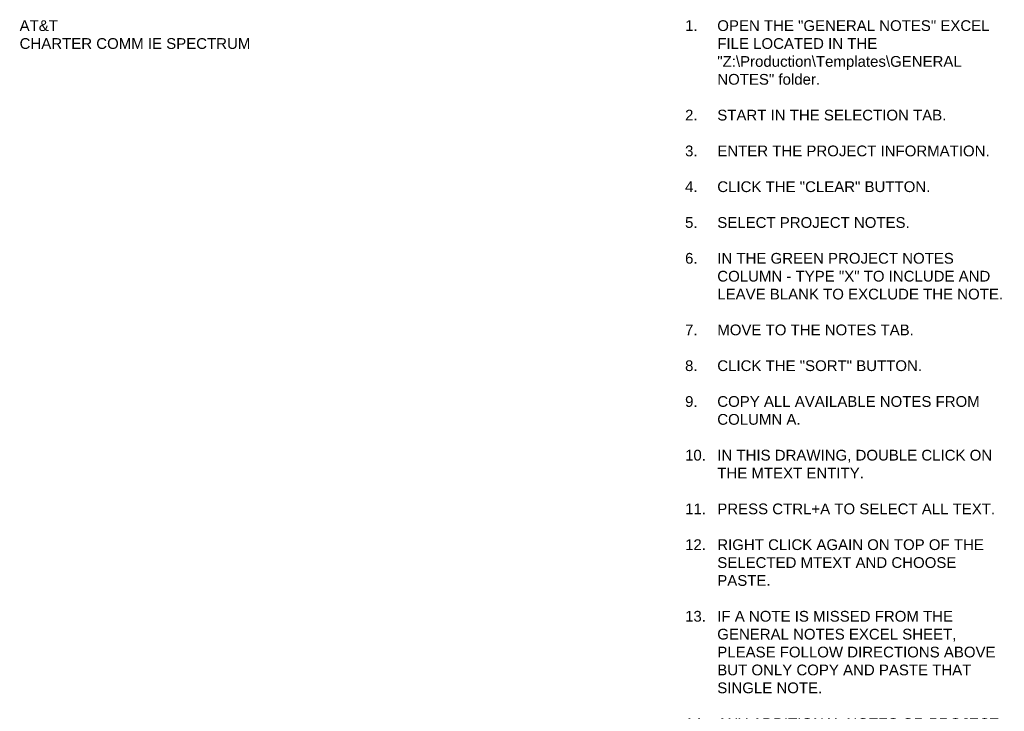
# Model space of a CAD drawing. Header units: feet. Extents: x -11 to 128, y 4 to 30.
# Tile 1 of 3: x -11 to 5, y 13 to 24. Entities that reach past the tile are written whole.
import ezdxf

# ---------------------------------------------------------------- set-up
doc = ezdxf.new("R2010")
doc.units = ezdxf.units.FT
doc.header["$MEASUREMENT"] = 0
doc.layers.add('SH_Data', color=7, linetype='Continuous')
doc.styles.get("Standard").update_dxf_attribs({"font": 'ARIAL_0.TTF'})

msp = doc.modelspace()

# ---------------------------------------------------------------- texts
at = {"layer": 'SH_Data', "char_height": 0.175, "width": 5.25407, "attachment_point": 1}
for s, insert in [('AT&T\\PCHARTER COMM IE SPECTRUM', (-10.651, 24.099)), ('\\pxi-3,l3,t3;1.^IOPEN THE "GENERAL NOTES" EXCEL FILE LOCATED IN THE "Z:\\\\Production\\\\Templates\\\\GENERAL NOTES" folder.\\P\\pi0,l0,tz; \\P\\pi-3,l3,t3;2.^ISTART IN THE SELECTION TAB.\\P\\pi0,l0,tz;\\P\\pi-3,l3,t3;3.^IENTER THE PROJECT INFORMATION.\\P\\pi0,l0,tz;\\P\\pi-3,l3,t3;4.^ICLICK THE "CLEAR" BUTTON.\\P\\pi0,l0,tz;\\P\\pi-3,l3,t3;5.^ISELECT PROJECT NOTES.\\P\\pi0,l0,tz;\\P\\pi-3,l3,t3;6.^IIN THE GREEN PROJECT NOTES COLUMN - TYPE "X" TO INCLUDE AND LEAVE BLANK TO EXCLUDE THE NOTE.\\P\\pi0,l0,tz;\\P\\pi-3,l3,t3;7.^IMOVE TO THE NOTES TAB.\\P\\pi0,l0,tz;\\P\\pi-3,l3,t3;8.^ICLICK THE "SORT" BUTTON.\\P\\pi0,l0,tz;\\P\\pi-3,l3,t3;9.^ICOPY ALL AVAILABLE NOTES FROM COLUMN A.\\P\\pi0,l0,tz;\\P\\pi-3,l3,t3;10.^IIN THIS DRAWING, DOUBLE CLICK ON THE MTEXT ENTITY.\\P\\pi0,l0,tz;\\P\\pi-3,l3,t3;11.^IPRESS CTRL+A TO SELECT ALL TEXT.\\P\\pi0,l0,tz;\\P\\pi-3,l3,t3;12.^IRIGHT CLICK AGAIN ON TOP OF THE SELECTED MTEXT AND CHOOSE PASTE.\\P\\pi0,l0,tz;\\P\\pi-3,l3,t3;13.^IIF A NOTE IS MISSED FROM THE GENERAL NOTES EXCEL SHEET, PLEASE FOLLOW DIRECTIONS ABOVE BUT ONLY COPY AND PASTE THAT SINGLE NOTE.  \\P\\pi0,l0,tz;\\P\\pi-3,l3,t3;14.^IANY ADDITIONAL NOTES OR PROJECT SPECIFIC NOTES SHOULD BE TYPED IN THE MTEXT.. ', (0.199, 24.099))]:
    msp.add_mtext(s, dxfattribs=dict(at, insert=insert))

doc.saveas('drawing.dxf')
